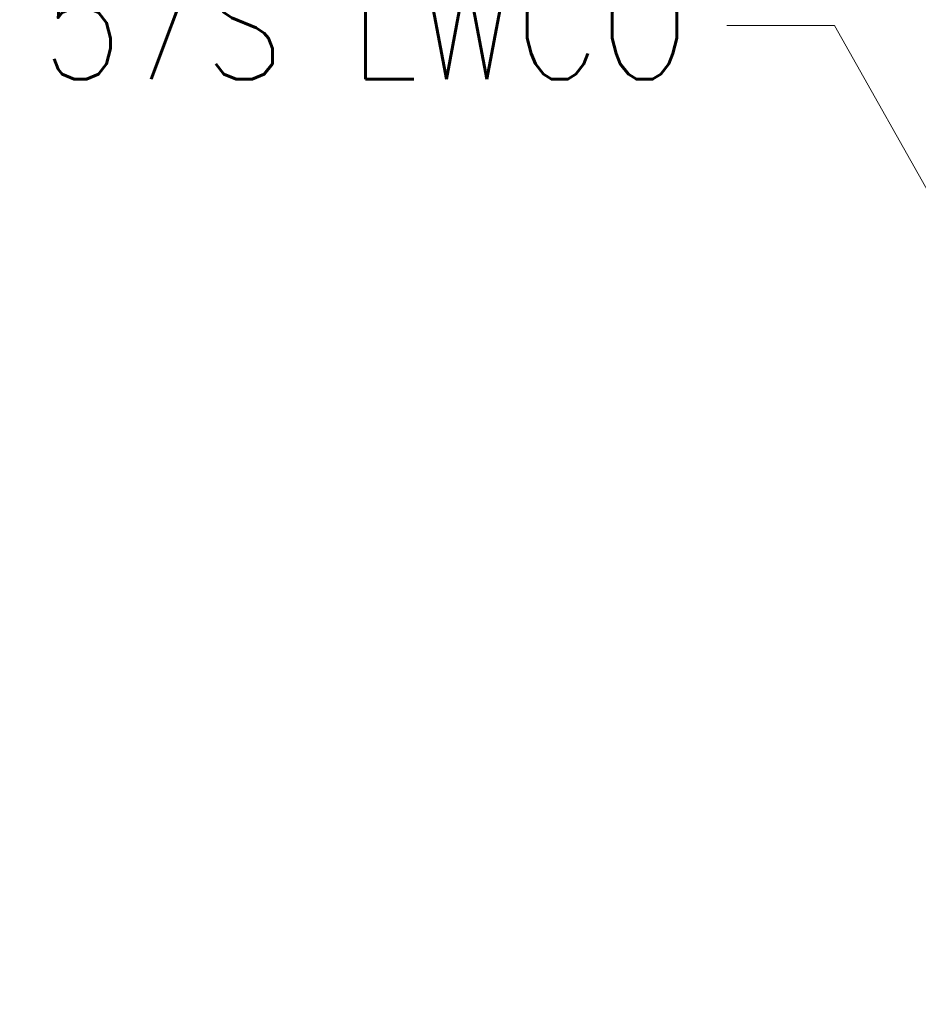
# Model space of a CAD drawing. Extents: x 0 to 796, y 0 to 496.
# Tile 138 of 222: x 307 to 336, y 274 to 306. Entities that reach past the tile are written whole.
import ezdxf

# ---------------------------------------------------------------- set-up
doc = ezdxf.new("R2010")
doc.units = 0
doc.header["$LTSCALE"] = 12
doc.header["$MEASUREMENT"] = 0
doc.layers.add('D', color=2, linetype='CONTINUOUS')
doc.styles.get("Standard").update_dxf_attribs({"font": 'SIMPLEX.SHX', "width": 0.875})
doc.dimstyles.get("Standard").update_dxf_attribs({"dimscale": 28, "dimtxt": 0.125, "dimasz": 0.125, "dimexe": 0.04375, "dimexo": 0.0625, "dimgap": 0.04375, "dimtad": 0, "dimtih": 1, "dimtoh": 1, "dimdec": 4, "dimzin": 12, "dimdsep": 46, "dimlunit": 5, "dimtxsty": 'Standard', "dimcen": 0, "dimclrd": 256, "dimclre": 256, "dimclrt": 256, "dimadec": 1, "dimazin": 3, "dimtfac": 0.875, "dimtdec": 4, "dimtofl": 0, "dimtmove": 0, "dimatfit": 2, "dimfxl": 1, "dimtolj": 1, "dimtzin": 12, "dimlwd": 13, "dimlwe": 13, "dimarcsym": 0})

msp = doc.modelspace()

# ---------------------------------------------------------------- texts
at = {"layer": 'D', "insert": (328.22774, 306.13071), "char_height": 3.5, "attachment_point": 6}
msp.add_mtext('\\A1;MM157S LWCO', dxfattribs=at)

# ---------------------------------------------------------------- leaders
at = {"layer": 'D', "annotation_type": 0, "has_hookline": 1, "hookline_direction": 1}
for points, text_width in [([(371.16342, 274.35128), (347.48566, 330.04442), (343.98566, 330.04442)], 33.25), ([(347.40841, 280.41146), (332.95274, 306.13071), (329.45274, 306.13071)], 32.22917)]:
    msp.add_leader(points, dimstyle='Standard', override={"dimgap": 0.04375, "dimtad": 0, "dimarcsym": 1}, dxfattribs=dict(at, text_width=text_width))

doc.saveas('drawing.dxf')
